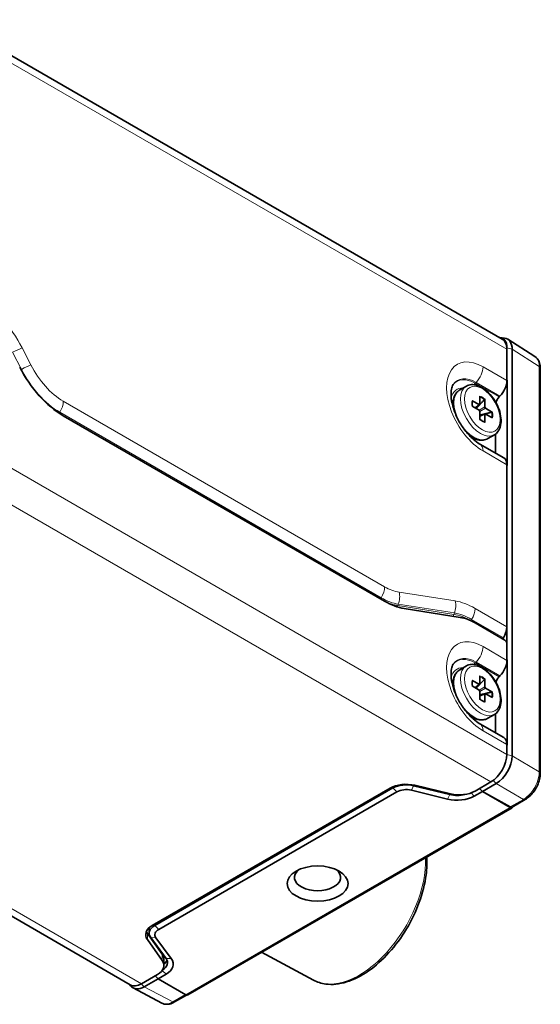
# Model space of a CAD drawing. Header units: millimetres. Extents: x 0 to 210, y 0 to 149.
# Tile 30 of 32: x 164 to 178, y 103 to 129. Entities that reach past the tile are written whole.
import ezdxf

# ---------------------------------------------------------------- set-up
doc = ezdxf.new("R2010")
doc.units = ezdxf.units.MM
doc.header["$LTSCALE"] = 0.5
doc.layers.add('Sichtbar (ISO)', color=7, linetype='Continuous', lineweight=35)
doc.layers.add('Sichtbar schmal (ISO)', color=7, linetype='Continuous', lineweight=18)

msp = doc.modelspace()

# ---------------------------------------------------------------- linework, layer by layer
at = {"layer": 'Sichtbar (ISO)'}
for p, q in [((162.3961, 129.3555), (177.167, 120.8275)), ((177.1048, 120.8695), (177.2293, 120.8537)), ((177.3162, 120.8228), (178.0417, 120.3588)), ((177.2913, 120.5937), (177.2913, 120.5529)), ((177.2913, 120.5529), (177.2913, 119.7331)), ((177.4327, 120.5529), (177.4327, 109.6935)), ((178.185, 120.0496), (178.185, 109.2277)), ((177.2913, 119.7331), (177.3038, 119.7311)), ((177.2913, 119.7159), (177.2913, 119.7331)), ((177.3038, 119.7311), (177.2913, 119.7238)), ((177.3038, 119.7311), (177.3038, 117.4482)), ((176.2092, 119.5694), (176.0324, 119.4673)), ((176.3659, 119.1802), (176.5498, 119.0777)), ((176.5707, 119.0898), (176.5739, 119.3003)), ((176.7005, 119.2272), (176.7037, 119.013)), ((177.0831, 119.2794), (177.1066, 119.303)), ((176.5498, 118.9241), (176.3659, 119.034)), ((176.4452, 118.9866), (176.5655, 119.0771)), ((176.5739, 118.6738), (176.5707, 118.888)), ((176.7246, 118.9769), (176.9085, 118.867)), ((174.0262, 113.8239), (165.444, 118.7789)), ((176.5725, 118.7661), (176.711, 118.825)), ((176.7037, 118.8112), (176.7005, 118.6007)), ((176.9085, 118.7207), (176.7246, 118.8232)), ((176.9592, 118.2703), (176.7824, 118.1683)), ((176.9907, 117.7794), (176.9907, 118.2913)), ((177.2084, 117.6537), (176.572, 118.0211)), ((177.2913, 117.4534), (177.2913, 117.4706)), ((177.3038, 117.4482), (177.2913, 117.4534)), ((177.2913, 117.4534), (177.2913, 113.1432)), ((176.0437, 113.3944), (174.5462, 113.6296)), ((177.2382, 112.7859), (176.4427, 113.2452)), ((177.2913, 113.1432), (177.2913, 112.6941)), ((177.1988, 112.8482), (177.1809, 112.819)), ((177.2913, 112.6941), (177.2913, 112.2622)), ((167.2332, 103.5808), (152.3875, 112.152)), ((176.2092, 112.0984), (176.0324, 111.9964)), ((177.2913, 112.2622), (177.3038, 112.2602)), ((177.2913, 112.245), (177.2913, 112.2622)), ((177.3038, 112.2602), (177.2913, 112.2529)), ((177.3038, 112.2602), (177.3038, 109.9772)), ((176.5707, 111.6188), (176.5739, 111.8294)), ((177.1066, 111.832), (177.0831, 111.8085)), ((176.3659, 111.7093), (176.5498, 111.6068)), ((176.5498, 111.4532), (176.3659, 111.5631)), ((176.4452, 111.5157), (176.5655, 111.6062)), ((176.7005, 111.7562), (176.7037, 111.542)), ((176.7246, 111.5059), (176.9085, 111.396)), ((176.5739, 111.2028), (176.5707, 111.4171)), ((176.5725, 111.2952), (176.711, 111.3541)), ((176.7037, 111.3402), (176.7005, 111.1297)), ((176.9085, 111.2498), (176.7246, 111.3523)), ((176.9592, 110.7994), (176.7824, 110.6973)), ((176.9907, 110.3084), (176.9907, 110.8204)), ((177.2084, 110.1827), (176.572, 110.5502)), ((177.2913, 109.9825), (177.2913, 109.9996)), ((177.3038, 109.9772), (177.2913, 109.9825)), ((177.2913, 109.9825), (177.2913, 109.7343)), ((175.7677, 108.6613), (174.8001, 108.8984)), ((174.8303, 108.9092), (175.7895, 108.6798)), ((176.4434, 108.7549), (176.867, 108.9994)), ((177.0084, 108.9586), (176.6372, 108.7443)), ((167.8196, 105.164), (174.1764, 108.8341)), ((174.2498, 108.8367), (167.8858, 105.1624)), ((167.9928, 105.0598), (174.3568, 108.7341)), ((174.741, 108.7772), (175.7086, 108.5401)), ((176.4222, 108.6201), (176.6372, 108.7443)), ((176.6372, 108.7443), (176.5582, 108.8211)), ((176.5583, 108.8212), (176.6372, 108.7443)), ((176.6372, 108.7443), (177.3797, 108.3156)), ((176.6372, 108.7443), (177.3812, 108.3301)), ((177.7814, 108.5287), (177.4305, 108.3261)), ((177.4301, 108.3109), (168.7671, 103.3094)), ((168.0869, 104.3959), (167.6896, 104.9498)), ((167.7391, 104.9524), (167.7352, 105.0748)), ((167.6896, 104.7865), (168.0869, 104.2326)), ((167.7788, 104.8447), (168.1896, 104.286)), ((168.3288, 104.2794), (167.9181, 104.838)), ((172.1284, 103.7051), (170.74, 104.4484)), ((168.1326, 104.1001), (168.1326, 104.2634)), ((167.9568, 103.8551), (167.5332, 103.6106)), ((167.9751, 103.7432), (167.6039, 103.5289)), ((167.8947, 103.8193), (167.9751, 103.7432)), ((167.9751, 103.7432), (168.1901, 103.8674)), ((168.7176, 103.3146), (167.9751, 103.7432)), ((167.2128, 103.5926), (167.2416, 103.5547)), ((167.3105, 103.4955), (168.0746, 103.0919)), ((168.7364, 103.3066), (168.4158, 103.1215))]:
    msp.add_line(p, q, dxfattribs=at)
for centre, major_axis, ratio, start_param, end_param in [((176.9024, 120.3691), (0.275, 0.4763), 0.5773503, 5.4977871, 6.5584834), ((176.867, 120.3079), (0.3, 0.5196), 0.5773503, 5.4977871, 6.2831853), ((177.0084, 120.3079), (0.3, 0.5196), 0.5773503, 5.4977871, 6.5211264), ((165.444, 120.5343), (-1.075, 1.862), 0.5773503, 1.4835299, 2.3561945), ((177.0084, 119.5526), (0.2, 0.3464), 0.5773503, 4.2812892, 5.4977871), ((176.3481, 119.1688), (-0.0254, -0.0012), 0.5998479, 2.9667491, 3.9083436), ((176.6817, 119.218), (-0.0129, -0.0215), 0.6361133, 1.231242, 2.3432601), ((177.1322, 119.1546), (0.1, 0.1732), 0.5773503, 1.1396965, 2.0220268), ((176.5495, 119.1024), (0.015, -0.026), 0.5773503, 5.5152404, 7.0511302), ((176.5495, 118.8998), (-0.015, 0.026), 0.5773503, 3.9444441, 5.4803339), ((176.7249, 119.0011), (0.015, -0.026), 0.5773503, 3.9444441, 5.4803339), ((176.8911, 118.8552), (-0.0251, -0.0004), 0.6359811, 3.9400376, 5.0523766), ((176.6817, 118.591), (-0.0138, -0.0214), 0.5999958, 2.3745302, 3.3163854), ((176.7249, 118.7985), (-0.015, 0.026), 0.5773503, 5.5152404, 7.0511302), ((177.0084, 117.3073), (0.2, 0.3464), 0.5773503, 5.4977871, 6.2831853), ((174.0262, 115.5794), (-1.075, 1.862), 0.5773503, 2.3561945, 2.7052603), ((176.4427, 111.898), (-0.825, 1.4289), 0.5773503, 5.4977871, 5.846853), ((177.0084, 112.9799), (-0.2, -0.3464), 0.5773503, 1.5238341, 2.3561945), ((177.2382, 112.7247), (0.0375, -0.065), 0.5773503, 0.7853982, 2.3561945), ((177.0084, 112.0817), (-0.2, -0.3464), 0.5773503, 1.1396965, 2.3561945), ((177.1322, 111.6837), (-0.1, -0.1732), 0.5773503, 4.2812892, 5.1636195), ((176.3481, 111.6978), (-0.0254, -0.0012), 0.5998479, 2.9667491, 3.9083436), ((176.5495, 111.6315), (0.015, -0.026), 0.5773503, 5.5152404, 7.0511302), ((176.6817, 111.7471), (-0.0129, -0.0215), 0.6361133, 1.231242, 2.3432601), ((176.7249, 111.5302), (0.015, -0.026), 0.5773503, 3.9444441, 5.4803339), ((176.5495, 111.4289), (-0.015, 0.026), 0.5773503, 3.9444441, 5.4803339), ((176.7249, 111.3276), (-0.015, 0.026), 0.5773503, 5.5152404, 7.0511302), ((176.8911, 111.3843), (-0.0251, -0.0004), 0.6359811, 3.9400376, 5.0523766), ((176.6817, 111.1201), (-0.0138, -0.0214), 0.5999958, 2.3745302, 3.3163854), ((177.0084, 109.8363), (0.2, 0.3464), 0.5773503, 5.4977871, 6.2831853), ((176.867, 109.4893), (-0.3, -0.5196), 0.5773503, 0.7853982, 2.3561945), ((177.0084, 109.4485), (-0.3, -0.5196), 0.5773503, 0.7853982, 2.3561945), ((174.6007, 108.5891), (-0.6, 0), 0.5773503, 4.3196899, 5.4977871), ((174.6043, 108.632), (-0.5013, 0), 0.5773503, 4.3109633, 5.4977871), ((174.6043, 108.5912), (0.35, 0), 0.5773503, 1.1693706, 2.3561945), ((175.9626, 108.8855), (0.65, 0), 0.5773503, 4.3109633, 5.4977871), ((175.9626, 108.9263), (-0.4987, 0), 0.5773503, 1.1693706, 2.0004534), ((176.0191, 108.9998), (-0.6, 0), 0.5773503, 1.1780972, 2.3561945), ((177.3815, 108.3983), (-0.048, 0.0878), 0.5922602, 2.3699881, 3.1395793), ((177.3818, 108.4135), (-0.048, 0.0878), 0.5922602, 2.3874414, 3.1413124), ((177.3797, 108.3973), (0.05, -0.0866), 0.5773503, 0.0422918, 0.5149953), ((172.2355, 106.4472), (0.6148, 0), 0.5773503, 2.5073419, 6.9174361), ((168.2439, 104.919), (-0.6, 0), 0.5773503, 5.4977871, 6.6758844), ((168.2439, 105.0823), (-0.6, 0), 0.5773503, 0.2379411, 0.3926991), ((168.2403, 104.9578), (-0.5013, 0), 0.5773503, 5.4977871, 6.684611), ((168.2403, 105.0802), (-0.5052, 0), 0.5773503, 6.2011349, 6.3017026), ((168.2403, 104.9169), (-0.35, 0), 0.5773503, 5.4977871, 6.684611), ((167.5326, 104.2634), (0.6, 0), 0.5773503, 0, 0.3926991), ((167.5326, 104.1001), (0.6, 0), 0.5773503, 5.4977871, 6.6758844), ((167.7305, 104.1735), (0.4987, 0), 0.5773503, 5.5242336, 6.684611), ((167.7305, 104.296), (0.4948, 0), 0.5773503, 5.6609761, 6.0860997), ((167.7305, 104.1327), (0.65, 0), 0.5773503, 5.4977871, 6.684611), ((167.5332, 104.1005), (-0.3, -0.5196), 0.5773503, 0, 0.7853982), ((167.6039, 104.0188), (-0.3, -0.5196), 0.5773503, 6.0452442, 7.0685835), ((168.7157, 103.3952), (0.0519, -0.0855), 0.562044, 5.4853649, 6.2549562)]:
    msp.add_ellipse(centre, major_axis=major_axis, ratio=ratio, start_param=start_param, end_param=end_param, dxfattribs=at)
msp.add_ellipse((172.2355, 106.2846), major_axis=(-0.8139, 0), ratio=0.5773503, dxfattribs=at)
for points, knots in [([(178.185, 120.0496), (178.185, 120.0747), (178.1833, 120.0993), (178.1765, 120.1472), (178.1712, 120.1705), (178.1568, 120.2155), (178.1475, 120.2371), (178.1247, 120.2777), (178.111, 120.2968), (178.0794, 120.3311), (178.0614, 120.3463), (178.0417, 120.3588)], [0, 0, 0, 0, 0.015184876, 0.015184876, 0.030369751, 0.030369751, 0.045554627, 0.045554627, 0.060739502, 0.060739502, 0.075924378, 0.075924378, 0.075924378, 0.075924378]), ([(176.572, 118.0211), (176.5143, 118.0545), (176.4517, 118.0994), (176.3231, 118.2127), (176.2573, 118.2819), (176.1314, 118.4391), (176.0718, 118.5276), (175.9673, 118.7134), (175.9226, 118.8109), (175.8538, 119.0014), (175.8295, 119.0946), (175.8016, 119.2633), (175.7975, 119.3392), (175.8042, 119.4646), (175.8144, 119.5147), (175.8365, 119.5805), (175.8476, 119.601), (175.8569, 119.6143)], [3.1415927, 3.1415927, 3.1415927, 3.1415927, 3.3992423, 3.3992423, 3.6685021, 3.6685021, 3.9466767, 3.9466767, 4.2277175, 4.2277175, 4.5048754, 4.5048754, 4.77193, 4.77193, 5.0274633, 5.0274633, 5.233145, 5.233145, 5.233145, 5.233145]), ([(175.853, 119.0148), (175.8498, 119.0487), (175.8488, 119.082), (175.8523, 119.1643), (175.8598, 119.2121), (175.8872, 119.3012), (175.9072, 119.3425), (175.9604, 119.4146), (175.9939, 119.4451), (176.0324, 119.4673)], [4.59917991, 4.59917991, 4.59917991, 4.59917991, 4.75921149, 4.75921149, 5.00540338, 5.00540338, 5.25159526, 5.25159526, 5.49778714, 5.49778714, 5.49778714, 5.49778714]), ([(176.2092, 119.5694), (176.2496, 119.5927), (176.2954, 119.6063), (176.3944, 119.614), (176.4478, 119.6066), (176.5605, 119.5711), (176.6198, 119.5406), (176.7358, 119.4596), (176.7923, 119.4085), (176.8959, 119.2921), (176.943, 119.2269), (177.0237, 119.0888), (177.0573, 119.016), (177.1079, 118.8691), (177.1249, 118.795), (177.1397, 118.652), (177.1374, 118.583), (177.1116, 118.4584), (177.0884, 118.4022), (177.0281, 118.3208), (176.996, 118.2916), (176.9592, 118.2703)], [5.4977871, 5.4977871, 5.4977871, 5.4977871, 5.7671073, 5.7671073, 6.0596948, 6.0596948, 6.3879088, 6.3879088, 6.7250304, 6.7250304, 7.0596916, 7.0596916, 7.3929453, 7.3929453, 7.7274615, 7.7274615, 8.0645279, 8.0645279, 8.3936647, 8.3936647, 8.6393798, 8.6393798, 8.6393798, 8.6393798]), ([(176.3733, 119.1673), (176.3714, 119.1594), (176.3698, 119.1511), (176.3675, 119.1339), (176.3667, 119.1249), (176.3658, 119.1063), (176.3658, 119.0967), (176.3666, 119.077), (176.3674, 119.0669), (176.3696, 119.0479), (176.3709, 119.039), (176.3725, 119.0301)], [1.32992456, 1.32992456, 1.32992456, 1.32992456, 1.42585825, 1.42585825, 1.52179194, 1.52179194, 1.61772564, 1.61772564, 1.71365933, 1.71365933, 1.79463028, 1.79463028, 1.79463028, 1.79463028]), ([(176.5738, 118.6815), (176.5807, 118.6756), (176.5877, 118.6701), (176.6031, 118.6586), (176.6115, 118.6529), (176.6281, 118.6424), (176.6365, 118.6376), (176.653, 118.629), (176.6611, 118.6252), (176.6773, 118.6186), (176.6852, 118.6158), (176.693, 118.6135)], [2.9177587, 2.9177587, 2.9177587, 2.9177587, 2.99872991, 2.99872991, 3.09466358, 3.09466358, 3.19059726, 3.19059726, 3.28653094, 3.28653094, 3.38246462, 3.38246462, 3.38246462, 3.38246462]), ([(176.7824, 118.1683), (176.7439, 118.1461), (176.7007, 118.1323), (176.6117, 118.1222), (176.5659, 118.1256), (176.4751, 118.1464), (176.4299, 118.1638), (176.3569, 118.202), (176.3285, 118.2195), (176.3008, 118.2392)], [2.35619449, 2.35619449, 2.35619449, 2.35619449, 2.60238637, 2.60238637, 2.84857826, 2.84857826, 3.09477014, 3.09477014, 3.25480173, 3.25480173, 3.25480173, 3.25480173]), ([(176.572, 110.5502), (176.5143, 110.5835), (176.4517, 110.6285), (176.3231, 110.7418), (176.2573, 110.811), (176.1314, 110.9682), (176.0718, 111.0566), (175.9673, 111.2425), (175.9226, 111.3399), (175.8538, 111.5305), (175.8295, 111.6236), (175.8016, 111.7923), (175.7975, 111.8683), (175.8042, 111.9936), (175.8144, 112.0438), (175.8365, 112.1096), (175.8476, 112.13), (175.8569, 112.1433)], [3.1415927, 3.1415927, 3.1415927, 3.1415927, 3.3992423, 3.3992423, 3.6685021, 3.6685021, 3.9466767, 3.9466767, 4.2277175, 4.2277175, 4.5048754, 4.5048754, 4.77193, 4.77193, 5.0274633, 5.0274633, 5.233145, 5.233145, 5.233145, 5.233145]), ([(176.2092, 112.0984), (176.2496, 112.1218), (176.2954, 112.1353), (176.3944, 112.143), (176.4478, 112.1357), (176.5605, 112.1002), (176.6198, 112.0697), (176.7358, 111.9887), (176.7923, 111.9376), (176.8959, 111.8212), (176.943, 111.756), (177.0237, 111.6179), (177.0573, 111.5451), (177.1079, 111.3981), (177.1249, 111.3241), (177.1397, 111.181), (177.1374, 111.1121), (177.1116, 110.9875), (177.0884, 110.9313), (177.0281, 110.8499), (176.996, 110.8207), (176.9592, 110.7994)], [5.4977871, 5.4977871, 5.4977871, 5.4977871, 5.7671073, 5.7671073, 6.0596948, 6.0596948, 6.3879088, 6.3879088, 6.7250304, 6.7250304, 7.0596916, 7.0596916, 7.3929453, 7.3929453, 7.7274615, 7.7274615, 8.0645279, 8.0645279, 8.3936647, 8.3936647, 8.6393798, 8.6393798, 8.6393798, 8.6393798]), ([(175.853, 111.5438), (175.8498, 111.5777), (175.8488, 111.611), (175.8523, 111.6933), (175.8598, 111.7411), (175.8872, 111.8302), (175.9072, 111.8716), (175.9604, 111.9436), (175.9939, 111.9742), (176.0324, 111.9964)], [4.59917991, 4.59917991, 4.59917991, 4.59917991, 4.75921149, 4.75921149, 5.00540338, 5.00540338, 5.25159526, 5.25159526, 5.49778714, 5.49778714, 5.49778714, 5.49778714]), ([(176.3733, 111.6964), (176.3714, 111.6885), (176.3698, 111.6802), (176.3675, 111.6629), (176.3667, 111.6539), (176.3658, 111.6354), (176.3658, 111.6258), (176.3666, 111.606), (176.3674, 111.5959), (176.3696, 111.5769), (176.3709, 111.5681), (176.3725, 111.5591)], [1.32992456, 1.32992456, 1.32992456, 1.32992456, 1.42585825, 1.42585825, 1.52179194, 1.52179194, 1.61772564, 1.61772564, 1.71365933, 1.71365933, 1.79463028, 1.79463028, 1.79463028, 1.79463028]), ([(176.5738, 111.2105), (176.5807, 111.2047), (176.5877, 111.1991), (176.6031, 111.1877), (176.6115, 111.182), (176.6281, 111.1714), (176.6365, 111.1666), (176.653, 111.158), (176.6611, 111.1542), (176.6773, 111.1476), (176.6852, 111.1448), (176.693, 111.1426)], [2.9177587, 2.9177587, 2.9177587, 2.9177587, 2.99872991, 2.99872991, 3.09466358, 3.09466358, 3.19059726, 3.19059726, 3.28653094, 3.28653094, 3.38246462, 3.38246462, 3.38246462, 3.38246462]), ([(176.7824, 110.6973), (176.7439, 110.6751), (176.7007, 110.6614), (176.6117, 110.6513), (176.5659, 110.6547), (176.4751, 110.6755), (176.4299, 110.6929), (176.3569, 110.7311), (176.3285, 110.7486), (176.3008, 110.7682)], [2.35619449, 2.35619449, 2.35619449, 2.35619449, 2.60238637, 2.60238637, 2.84857826, 2.84857826, 3.09477014, 3.09477014, 3.25480173, 3.25480173, 3.25480173, 3.25480173]), ([(177.7814, 108.5287), (177.8263, 108.5546), (177.8694, 108.5876), (177.9499, 108.6644), (177.9874, 108.7082), (178.0544, 108.8031), (178.0839, 108.8541), (178.1326, 108.9596), (178.1518, 109.014), (178.178, 109.1221), (178.185, 109.1759), (178.185, 109.2277)], [0, 0, 0, 0, 0.03141597, 0.03141597, 0.06283194, 0.06283194, 0.09424791, 0.09424791, 0.12566388, 0.12566388, 0.15707985, 0.15707985, 0.15707985, 0.15707985]), ([(177.4294, 108.3105), (177.4296, 108.3106), (177.4298, 108.3108), (177.4301, 108.3109), (177.4301, 108.3109), (177.4301, 108.3109)], [0, 0, 0, 0, 0.00027473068, 0.00027473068, 0.00031686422, 0.00031686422, 0.00031686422, 0.00031686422]), ([(177.4305, 108.3112), (177.4306, 108.3112), (177.4307, 108.3113), (177.4311, 108.3115), (177.4314, 108.3117), (177.4317, 108.312)], [0.00023085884, 0.00023085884, 0.00023085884, 0.00023085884, 0.00039790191, 0.00039790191, 0.00084595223, 0.00084595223, 0.00084595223, 0.00084595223]), ([(175.1527, 106.996), (175.1624, 106.8431), (175.156, 106.6813), (175.1035, 106.2778), (175.0417, 106.031), (174.8635, 105.5419), (174.7475, 105.2997), (174.4729, 104.8431), (174.3145, 104.6288), (173.9702, 104.2486), (173.7842, 104.0828), (173.4014, 103.817), (173.2045, 103.7172), (172.8194, 103.5978), (172.6307, 103.5774), (172.3388, 103.6166), (172.2285, 103.6515), (172.1284, 103.7051)], [6.2127639, 6.2127639, 6.2127639, 6.2127639, 6.4442599, 6.4442599, 6.7725761, 6.7725761, 7.0994921, 7.0994921, 7.4258826, 7.4258826, 7.7530298, 7.7530298, 8.0815145, 8.0815145, 8.4062831, 8.4062831, 8.6208625, 8.6208625, 8.6208625, 8.6208625]), ([(168.0746, 103.0919), (168.0954, 103.0809), (168.1176, 103.0727), (168.1633, 103.0622), (168.1868, 103.0598), (168.2337, 103.0601), (168.2572, 103.0629), (168.3036, 103.0728), (168.3265, 103.0799), (168.3718, 103.098), (168.394, 103.1089), (168.4158, 103.1215)], [0.080716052, 0.080716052, 0.080716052, 0.080716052, 0.09598881, 0.09598881, 0.111261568, 0.111261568, 0.126534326, 0.126534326, 0.141807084, 0.141807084, 0.157079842, 0.157079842, 0.157079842, 0.157079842]), ([(168.7671, 103.3094), (168.7671, 103.3093), (168.7671, 103.3093), (168.7668, 103.3091), (168.7665, 103.309), (168.7663, 103.3089)], [0.00024017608, 0.00024017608, 0.00024017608, 0.00024017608, 0.00028149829, 0.00028149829, 0.00055690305, 0.00055690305, 0.00055690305, 0.00055690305])]:
    msp.add_open_spline(points, degree=3, knots=knots, dxfattribs=at)
for points in [[(176.4703, 118.9716), (176.4808, 118.9827), (176.5689, 119.0757), (176.6903, 119.2031)], [(176.4703, 111.5007), (176.4808, 111.5117), (176.5689, 111.6047), (176.6903, 111.7322)]]:
    msp.add_rational_spline(points, [2.53311841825, 2.46774053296, 2.0276017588, 1.62762789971], degree=2, knots=[-0.031692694, -0.031692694, -0.031692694, -0.028804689, -0.012489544, -0.012489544, -0.012489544], dxfattribs=at)
for points in [[(176.8825, 118.8702), (176.688, 118.8231), (176.5721, 118.7954)], [(176.8825, 111.3992), (176.688, 111.3521), (176.5721, 111.3245)]]:
    msp.add_rational_spline(points, [1.62762789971, 2.09840262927, 2.53311841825], degree=2, dxfattribs=at)
msp.add_open_spline([(177.4298, 108.3257), (177.4301, 108.3259), (177.4303, 108.326), (177.4305, 108.3261)], degree=3, dxfattribs=at)
at = {"layer": 'Sichtbar schmal (ISO)'}
for p, q in [((177.2913, 120.5529), (162.4456, 129.124)), ((164.0917, 120.4727), (164.3246, 120.0176)), ((164.3444, 120.5888), (164.5773, 120.1337)), ((177.4327, 120.5529), (177.2913, 120.5937)), ((177.4327, 120.5529), (178.1575, 120.0894)), ((164.314, 120.0123), (164.3246, 120.0176)), ((176.6549, 120.0834), (177.2913, 119.7159)), ((178.1575, 120.0894), (178.1575, 109.2675)), ((176.4702, 119.6704), (176.4467, 119.6469)), ((177.0831, 119.2794), (176.4467, 119.6469)), ((177.1066, 119.303), (176.4702, 119.6704)), ((165.444, 119.1667), (174.0262, 114.2117)), ((165.3356, 118.8459), (165.3515, 118.8718)), ((165.3515, 118.8718), (173.9337, 113.9168)), ((176.5498, 119.0777), (176.436, 118.9921)), ((176.7037, 119.013), (176.5498, 118.9241)), ((176.5707, 118.888), (176.7246, 118.9769)), ((176.5727, 118.7554), (176.7037, 118.8112)), ((162.4456, 118.3055), (177.2913, 109.7343)), ((177.2913, 117.4706), (176.6549, 117.838)), ((176.867, 108.9994), (162.0213, 117.5706)), ((173.9158, 113.8876), (173.9337, 113.9168)), ((174.4131, 114.0671), (175.9107, 113.8319)), ((174.3782, 113.7099), (174.3922, 113.7455)), ((174.3782, 113.7099), (175.8757, 113.4746)), ((174.3922, 113.7455), (175.8898, 113.5103)), ((176.4427, 113.633), (177.2913, 113.1432)), ((175.8757, 113.4746), (175.8898, 113.5103)), ((176.3299, 113.3049), (176.3503, 113.3381)), ((176.3503, 113.3381), (177.1988, 112.8482)), ((176.3299, 113.3049), (176.3375, 113.3005)), ((176.6549, 112.6124), (177.2913, 112.245)), ((152.6875, 112.1817), (167.5332, 103.6106)), ((176.4702, 112.1995), (176.4467, 112.1759)), ((177.0831, 111.8085), (176.4467, 112.1759)), ((177.1066, 111.832), (176.4702, 112.1995)), ((176.5498, 111.6068), (176.436, 111.5212)), ((176.7037, 111.542), (176.5498, 111.4532)), ((176.5707, 111.4171), (176.7246, 111.5059)), ((176.5727, 111.2845), (176.7037, 111.3402)), ((177.2913, 109.9996), (176.6549, 110.3671)), ((177.4327, 109.6935), (177.2913, 109.7343)), ((178.1575, 109.2675), (177.4327, 109.6935)), ((174.2498, 108.8367), (174.249, 108.8698)), ((174.741, 108.7772), (174.8001, 108.8984)), ((174.8001, 108.8984), (174.8004, 108.9158)), ((177.0084, 108.9586), (176.9258, 109.0381)), ((177.0084, 108.9586), (177.7326, 108.533)), ((174.3568, 108.7341), (174.2498, 108.8367)), ((175.7086, 108.5401), (175.7677, 108.6613)), ((175.7677, 108.6613), (175.768, 108.6849)), ((176.4222, 108.6201), (176.3338, 108.7049)), ((177.7326, 108.533), (177.3812, 108.3301)), ((177.3797, 108.3156), (168.7176, 103.3146)), ((167.8858, 105.1624), (167.8849, 105.2017)), ((167.6896, 104.7865), (167.6896, 104.9498)), ((167.9928, 105.0598), (167.8858, 105.1624)), ((167.9181, 104.838), (167.7788, 104.8447)), ((168.0869, 104.3959), (168.0869, 104.2326)), ((168.3288, 104.2794), (168.1896, 104.286)), ((168.1901, 103.8674), (168.0864, 103.9668)), ((167.6039, 103.5289), (167.5243, 103.6055)), ((168.3671, 103.1258), (167.6039, 103.5289)), ((168.7059, 103.3214), (168.3671, 103.1258))]:
    msp.add_line(p, q, dxfattribs=at)
for centre, major_axis, ratio, start_param, end_param in [((163.1527, 120.1222), (1.1, -1.9053), 0.5773503, 1.4835299, 2.3561945), ((164.0615, 120.4255), (0.3561, 0.1823), 0.0711624, 0.6172781, 1.4496384), ((176.6549, 118.9607), (-0.6875, 1.1908), 0.5773503, 5.4977871, 8.6393798), ((164.2945, 119.9704), (0.3561, 0.1823), 0.0711624, 0.6172781, 1.4496384), ((165.3515, 120.4197), (0.9479, -1.6418), 0.5773503, 4.6251225, 5.4977871), ((165.444, 120.4731), (0.8, -1.3856), 0.5773503, 4.6251225, 5.4977871), ((176.372, 119.9201), (-0.2, -0.3464), 0.5773503, 1.1396965, 2.3561945), ((178.085, 120.0496), (0.1, 0), 0.5773503, 0, 0.7592182), ((176.4467, 118.8405), (-0.4938, 0.8553), 0.5773503, 5.4977871, 6.5198722), ((176.4702, 118.854), (-0.4999, 0.8659), 0.5773503, 5.4977871, 6.5478275), ((176.4958, 119.522), (-0.1, -0.1732), 0.5773503, 4.2812892, 4.5403884), ((176.3544, 118.7872), (-0.4, 0.6928), 0.5773503, 5.9277641, 6.828979), ((176.4074, 118.8178), (0.375, -0.6495), 0.5773503, 3.1415927, 6.2831853), ((176.5842, 118.9199), (0.375, -0.6495), 0.5773503, 3.1415927, 6.2831853), ((165.1611, 119.0034), (0.2, 0.3464), 0.5773503, 4.6654268, 5.4977871), ((176.6372, 118.9505), (-0.197, 0.3412), 0.5773503, 0.5561113, 1.0146851), ((176.6274, 118.9448), (-0.1858, 0.3218), 0.5773503, 5.2560677, 5.7045556), ((176.6372, 118.9505), (0.197, -0.3412), 0.5773503, 2.1269076, 2.5854814), ((176.6274, 118.9448), (-0.1858, 0.3218), 0.5773503, 3.7202223, 4.1687102), ((176.6372, 118.9505), (0.197, -0.3412), 0.5773503, 0.5561113, 1.0146851), ((176.6372, 118.9505), (-0.197, 0.3412), 0.5773503, 2.1269076, 2.5854814), ((176.372, 117.6747), (0.2, 0.3464), 0.5773503, 5.4977871, 6.2831853), ((173.7433, 114.0484), (0.2, 0.3464), 0.5773503, 4.6654268, 5.4977871), ((174.0262, 115.5181), (0.8, -1.3856), 0.5773503, 5.4977871, 5.846853), ((173.9337, 115.4648), (0.9479, -1.6418), 0.5773503, 5.4977871, 5.846853), ((174.1303, 113.9038), (0.0621, 0.3952), 0.7399972, 4.418735, 5.2510953), ((173.9133, 115.453), (0.961, -1.6646), 0.5773503, 5.5814456, 5.846853), ((174.5091, 113.6307), (0.031, 0.1976), 0.7399972, 1.2771423, 1.4773122), ((175.6278, 113.6686), (0.0621, 0.3952), 0.7399972, 4.418735, 5.2510953), ((176.4427, 111.8368), (1.1, -1.9053), 0.5773503, 2.3561945, 2.7052603), ((176.1599, 113.4697), (0.2, 0.3464), 0.5773503, 4.6654268, 5.4977871), ((176.0067, 113.3955), (0.031, 0.1976), 0.7399972, 1.2771423, 1.5475376), ((176.3299, 111.7716), (0.939, -1.6263), 0.5773503, 2.3561945, 2.7052603), ((176.3503, 111.7834), (0.9521, -1.6491), 0.5773503, 2.3561945, 2.7052603), ((176.4251, 113.2391), (0.1, 0.1732), 0.5773503, 1.5238341, 1.5276285), ((176.6549, 111.4897), (-0.6875, 1.1908), 0.5773503, 5.4977871, 8.6393798), ((176.372, 112.4491), (-0.2, -0.3464), 0.5773503, 1.1396965, 2.3561945), ((176.4467, 111.3696), (-0.4938, 0.8553), 0.5773503, 5.4977871, 6.5198722), ((176.4702, 111.3831), (-0.4999, 0.8659), 0.5773503, 5.4977871, 6.5478275), ((176.3544, 111.3162), (-0.4, 0.6928), 0.5773503, 5.9277641, 6.828979), ((176.5842, 111.4489), (0.375, -0.6495), 0.5773503, 3.1415927, 6.2831853), ((176.4958, 112.0511), (-0.1, -0.1732), 0.5773503, 4.2812892, 4.5403884), ((176.4074, 111.3469), (0.375, -0.6495), 0.5773503, 3.1415927, 6.2831853), ((176.6274, 111.4739), (-0.1858, 0.3218), 0.5773503, 5.2560677, 5.7045556), ((176.6372, 111.4795), (0.197, -0.3412), 0.5773503, 2.1269076, 2.5854814), ((176.6372, 111.4795), (-0.197, 0.3412), 0.5773503, 0.5561113, 1.0146851), ((176.6274, 111.4739), (-0.1858, 0.3218), 0.5773503, 3.7202223, 4.1687102), ((176.6372, 111.4795), (0.197, -0.3412), 0.5773503, 0.5561113, 1.0146851), ((176.6372, 111.4795), (-0.197, 0.3412), 0.5773503, 2.1269076, 2.5854814), ((176.372, 110.2038), (0.2, 0.3464), 0.5773503, 5.4977871, 6.2831853), ((178.085, 109.2277), (0.1, 0), 0.5773503, 0, 0.7592182), ((177.7314, 108.6153), (0.05, -0.0866), 0.5773503, 5.5152404, 6.2831853), ((173.355, 105.8832), (-1.25, -2.1651), 0.5773503, 0.0185173, 2.3929431), ((168.3658, 103.2081), (0.05, -0.0866), 0.5773503, 5.5152404, 6.2831853)]:
    msp.add_ellipse(centre, major_axis=major_axis, ratio=ratio, start_param=start_param, end_param=end_param, dxfattribs=at)
for centre in [(176.6372, 118.9505), (176.6372, 111.4795)]:
    msp.add_ellipse(centre, major_axis=(-0.3375, 0.5846), ratio=0.5773503, dxfattribs=at)
for points, knots in [([(178.0417, 120.3588), (178.0993, 120.3219), (178.1383, 120.2543), (178.1557, 120.1426), (178.1576, 120.1166), (178.1575, 120.0894)], [-0.075924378, -0.075924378, -0.075924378, -0.075924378, -0.016693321, -0.016693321, 0, 0, 0, 0]), ([(178.1575, 109.2675), (178.1576, 109.2184), (178.1513, 109.1657), (178.1189, 109.0251), (178.083, 108.9352), (177.9731, 108.7437), (177.8907, 108.6473), (177.78, 108.5624), (177.7563, 108.5465), (177.7326, 108.533)], [-0.15707985, -0.15707985, -0.15707985, -0.15707985, -0.12707962, -0.12707962, -0.07907926, -0.07907926, -0.01667878, -0.01667878, 0, 0, 0, 0]), ([(177.4298, 108.3257), (177.4298, 108.3253), (177.4298, 108.3248), (177.4297, 108.3223), (177.4297, 108.3203), (177.4296, 108.3184), (177.4296, 108.3172), (177.4295, 108.3161), (177.4295, 108.3137), (177.4294, 108.3126), (177.4294, 108.3114), (177.4294, 108.3111), (177.4294, 108.3108), (177.4294, 108.3105)], [-0.0034708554, -0.0034708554, -0.0034708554, -0.0034708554, -0.0031209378, -0.0031209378, -0.0016778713, -0.0016778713, -0.0016778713, -0.0008389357, -0.0008389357, 0, 0, 0, 0.0002232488, 0.0002232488, 0.0002232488, 0.0002232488]), ([(177.4305, 108.3112), (177.4306, 108.3121), (177.4306, 108.313), (177.4307, 108.315), (177.4307, 108.3161), (177.4308, 108.3173), (177.4309, 108.3192), (177.4309, 108.3212), (177.4311, 108.3242), (177.4311, 108.3254), (177.4312, 108.3265)], [0.0001659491, 0.0001659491, 0.0001659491, 0.0001659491, 0.0008389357, 0.0008389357, 0.0016778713, 0.0016778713, 0.0016778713, 0.0031209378, 0.0031209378, 0.0039634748, 0.0039634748, 0.0039634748, 0.0039634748]), ([(177.4317, 108.312), (177.4317, 108.3121), (177.4317, 108.3122), (177.4319, 108.3146), (177.432, 108.3169), (177.4321, 108.3192), (177.4323, 108.3219), (177.4324, 108.3246), (177.4325, 108.3273)], [0.0016027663, 0.0016027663, 0.0016027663, 0.0016027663, 0.0017119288, 0.0017119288, 0.0034238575, 0.0034238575, 0.0034238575, 0.0054814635, 0.0054814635, 0.0054814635, 0.0054814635]), ([(168.3671, 103.1258), (168.3248, 103.1012), (168.2826, 103.084), (168.1798, 103.0611), (168.1219, 103.0669), (168.0746, 103.0919)], [-0.157079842, -0.157079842, -0.157079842, -0.157079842, -0.127084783, -0.127084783, -0.080716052, -0.080716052, -0.080716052, -0.080716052])]:
    msp.add_open_spline(points, degree=3, knots=knots, dxfattribs=at)

doc.saveas('drawing.dxf')
